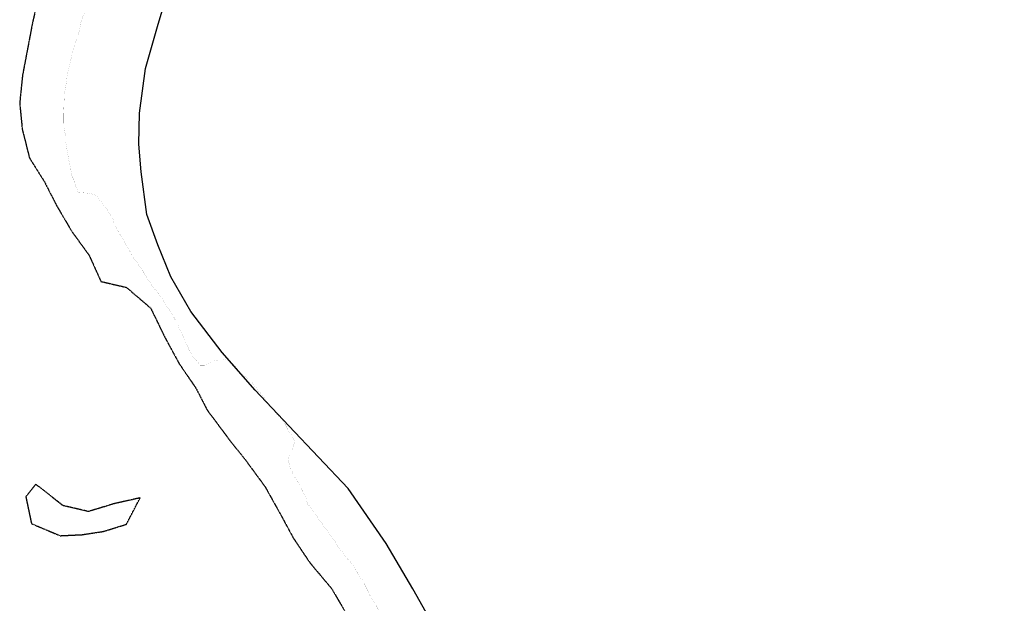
# Model space of a CAD drawing. Header units: feet. Extents: x 2045852 to 2423567, y 671180 to 1091522.
# Tile 64 of 101: x 2225300 to 2227857, y 957691 to 959206. Entities that reach past the tile are written whole.
import ezdxf

# ---------------------------------------------------------------- set-up
doc = ezdxf.new("R2010")
doc.units = ezdxf.units.FT
doc.header["$MEASUREMENT"] = 0
doc.linetypes.add('stream', pattern=[1.4, 0.7, -0.1, 0.1, -0.1, 0.1, -0.1, 0.1, -0.1])
for name, color, linetype in [('GM_X_Major_Lake', 5, 'stream'), ('GM_X_Major_River', 5, 'stream'), ('GM_X_State_Route', 1, 'Continuous')]:
    doc.layers.add(name, color=color, linetype=linetype)

msp = doc.modelspace()

# ---------------------------------------------------------------- linework, layer by layer
at = {"layer": 'GM_X_Major_Lake'}
msp.add_line((2225341.6, 958000.2), (2225315.9, 957967.9), dxfattribs=at)
at = {"layer": 'GM_X_Major_Lake', "flags": 128}
for points in [[(2227857.1, 960811.1), (2227811.1, 960800.6), (2227749, 960788), (2227683.1, 960767.4), (2227619.2, 960740.7), (2227547.3, 960708), (2227483.3, 960689.4), (2227415.3, 960666.7), (2227341.3, 960649.9), (2227291.2, 960641.5), (2227225.3, 960616.8), (2227169.4, 960592.2), (2227101.5, 960567.5), (2227025.6, 960536.8), (2226961.7, 960506.1), (2226895.8, 960475.4), (2226831.9, 960446.8), (2226762.1, 960416), (2226692.4, 960365.3), (2226640.6, 960326.7), (2226569, 960267.9), (2226503.2, 960231.3), (2226429.4, 960182.5), (2226357.6, 960141.7), (2226291.9, 960093), (2226228.2, 960046.3), (2226158.3, 960017.6), (2226098.1, 960019), (2226034.2, 960002.4), (2225966.2, 959977.7), (2225896.4, 959939), (2225824.7, 959892.2), (2225755, 959837.4), (2225683.5, 959772.6), (2225627.9, 959714), (2225566.3, 959653.3), (2225506.8, 959582.6), (2225449.4, 959511.9), (2225411.9, 959449.5), (2225382.5, 959373), (2225365, 959316.8), (2225347.5, 959262.5), (2225332.1, 959192.2), (2225307.3, 959061.8), (2225300, 958989.6), (2225306.7, 958921.5), (2225325.4, 958847.5), (2225364.1, 958785.8), (2225396.8, 958722), (2225435.6, 958656.2), (2225480.3, 958594.6), (2225511, 958526.7), (2225577.3, 958511.3), (2225640, 958457.8), (2225676.8, 958382.1), (2225713.6, 958314.3), (2225758.3, 958248.6), (2225786.9, 958192.8), (2225841.8, 958119.2), (2225890.5, 958057.5), (2225937.2, 957993.8), (2225974, 957928.1), (2226010.7, 957860.3), (2226053.4, 957796.6), (2226110.2, 957729), (2226151, 957659.3), (2226185.8, 957589.5), (2226186.4, 957519.3)], [(2225315.9, 957967.9), (2225330.6, 957897.9), (2225405.1, 957866.5), (2225461.2, 957869.1), (2225517.3, 957877.6), (2225577.2, 957896.2), (2225612.7, 957964.7), (2225546.7, 957950), (2225478.7, 957929.3), (2225412.4, 957944.7), (2225341.6, 958000.2)]]:
    msp.add_lwpolyline(points, dxfattribs=at)
at = {"layer": 'GM_X_Major_River', "ltscale": 0.333, "const_width": 0.18, "flags": 128}
for points in [[(2226457.3, 959945.4), (2226445.3, 959941.3), (2226401.2, 959928.9), (2226381.1, 959926.8), (2226359, 959924.6), (2226340.9, 959924.5), (2226324.9, 959924.4), (2226310.8, 959924.3), (2226300.8, 959926.2), (2226280.6, 959932.1), (2226262.5, 959934), (2226242.4, 959933.8), (2226226.3, 959933.7), (2226208.3, 959929.5), (2226192.3, 959925.4), (2226176.2, 959921.3), (2226162.2, 959917.2), (2226148.2, 959911.1), (2226134.2, 959904.9), (2226112.1, 959896.7), (2226094.1, 959890.6), (2226076.1, 959884.4), (2226056, 959878.3), (2226040, 959872.1), (2226026, 959866), (2226014, 959861.9), (2225997.9, 959855.8), (2225979.9, 959847.6), (2225968, 959837.5), (2225945.9, 959827.3), (2225929.9, 959821.2), (2225917.9, 959813), (2225907.9, 959807), (2225897.9, 959800.9), (2225888, 959792.8), (2225876, 959784.7), (2225866, 959774.5), (2225854, 959766.4), (2225842, 959756.3), (2225832.1, 959744.2), (2225818.1, 959734.1), (2225808.1, 959725.9), (2225796.2, 959711.8), (2225778.3, 959693.6), (2225724.4, 959641), (2225710.5, 959624.9), (2225700.6, 959614.8), (2225692.7, 959596.7), (2225678.7, 959580.5), (2225666.8, 959564.3), (2225654.9, 959550.2), (2225642.9, 959534.1), (2225631, 959519.9), (2225621, 959509.8), (2225615.1, 959499.8), (2225607.2, 959485.6), (2225597.3, 959469.5), (2225587.4, 959451.4), (2225577.5, 959433.2), (2225563.6, 959415.1), (2225555.6, 959403), (2225547.7, 959388.8), (2225539.8, 959376.8), (2225529.9, 959358.6), (2225522, 959340.5), (2225510.1, 959320.3), (2225500.2, 959302.2), (2225490.2, 959292.1), (2225482.4, 959259.9), (2225472.6, 959235.8), (2225464.7, 959215.6), (2225458.8, 959199.5), (2225455, 959177.4), (2225445.2, 959147.2), (2225437.4, 959121.1), (2225433.5, 959105), (2225429.6, 959090.9), (2225427.7, 959078.8), (2225423.8, 959064.8), (2225421.9, 959048.7), (2225420, 959036.7), (2225416.1, 959014.5), (2225414.5, 958972.4), (2225414.6, 958958.3), (2225414.7, 958942.3), (2225414.8, 958928.2), (2225416.9, 958916.2), (2225419.1, 958904.2), (2225419.2, 958890.1), (2225421.3, 958878.1), (2225425.5, 958854), (2225427.6, 958842), (2225429.7, 958832), (2225431.8, 958821.9), (2225433.9, 958811.9), (2225436, 958799.9), (2225442.1, 958787.9), (2225444.2, 958777.9), (2225448.3, 958767.9), (2225452.4, 958757.9), (2225476.5, 958756)], [(2225476.5, 958756), (2225496.6, 958752.2), (2225519, 958724.2), (2225533.2, 958704.2), (2225541.3, 958692.2), (2225545.5, 958676.2), (2225561.8, 958646.2), (2225580.1, 958616.2), (2225594.4, 958590.2), (2225608.6, 958570.3), (2225618.8, 958556.3), (2225624.9, 958544.3), (2225635.1, 958528.3), (2225645.3, 958514.3), (2225657.4, 958498.4), (2225671.6, 958480.4), (2225679.8, 958466.4), (2225700.1, 958434.4), (2225710.4, 958414.4), (2225714.5, 958404.4), (2225720.6, 958394.4), (2225724.7, 958382.4), (2225730.8, 958366.4), (2225737, 958356.4), (2225741, 958346.4), (2225751.2, 958330.4), (2225759.3, 958320.4), (2225769.5, 958308.5), (2225781.5, 958308.6), (2225795.5, 958316.7), (2225807.6, 958320.8), (2225817.6, 958322.9), (2225827.6, 958322.9), (2225839.7, 958325), (2225859.9, 958307.1), (2225874.1, 958287.1), (2225892.3, 958275.2), (2225902.4, 958265.3), (2225916.7, 958247.3), (2225924.8, 958237.3), (2225934.9, 958225.3), (2225945.1, 958211.4), (2225957.3, 958195.4), (2225967.4, 958181.4), (2225977.5, 958173.5), (2225987.7, 958159.5), (2225997.9, 958139.5), (2226008.1, 958125.5), (2226014.2, 958109.5), (2226010.3, 958097.4), (2226006.4, 958087.3), (2226000.4, 958075.3), (2225996.5, 958065.2), (2226002.7, 958043.2), (2226012.9, 958021.2), (2226021.1, 958007.2), (2226027.2, 957997.2), (2226035.4, 957981.2), (2226041.5, 957971.2), (2226047.7, 957949.1), (2226061.9, 957931.2), (2226074.1, 957913.2), (2226108.6, 957865.3), (2226118.8, 957851.3), (2226127, 957837.3), (2226137.1, 957825.3), (2226147.2, 957811.3), (2226159.4, 957797.4), (2226167.5, 957787.4), (2226175.7, 957773.4), (2226181.8, 957761.4), (2226189.9, 957751.4), (2226196.1, 957739.4), (2226204.2, 957723.4), (2226212.4, 957705.4), (2226222.6, 957691.4), (2226230.7, 957675.4), (2226236.8, 957665.4), (2226243, 957655.4), (2226249.1, 957641.4), (2226257.3, 957623.4), (2226261.4, 957613.4), (2226269.6, 957597.4), (2226275.7, 957587.4), (2226277.8, 957565.4), (2226286, 957553.4), (2226347.2, 957493.9)]]:
    msp.add_lwpolyline(points, dxfattribs=at)
at = {"layer": 'GM_X_State_Route', "flags": 128}
msp.add_lwpolyline([(2226363.3, 957652.9), (2226321.2, 957728.2), (2226252, 957846.3), (2226153.5, 957989.2), (2225999.3, 958151.6), (2225911.4, 958244.2), (2225825.7, 958342.6), (2225744.3, 958449), (2225692.5, 958538.6), (2225658.5, 958621.7), (2225630.5, 958700.6), (2225615.3, 958811.3), (2225609.2, 958883.6), (2225611.3, 958963.8), (2225626.4, 959079.7), (2225659.5, 959195.1), (2225690.2, 959296.5)], dxfattribs=at)

doc.saveas('drawing.dxf')
